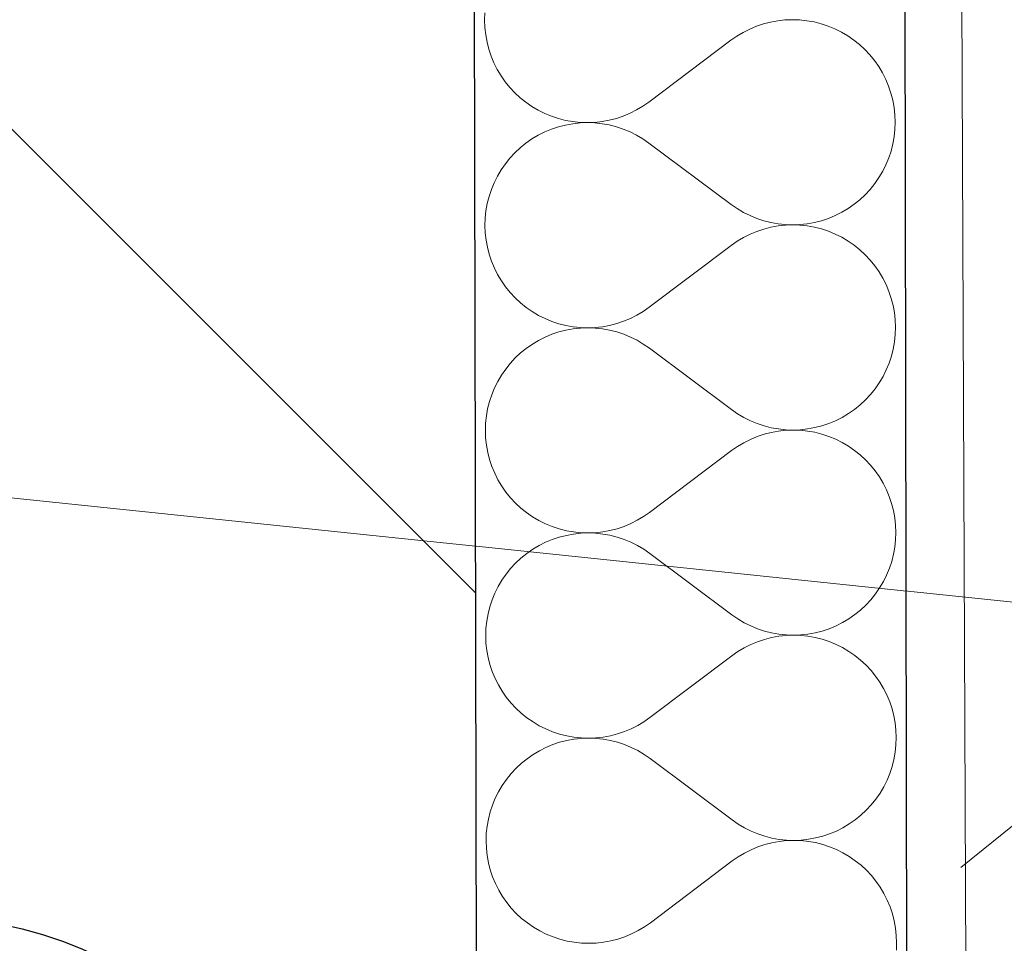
# Model space of a CAD drawing. Header units: millimetres. Extents: x -23738 to 4435, y -2716 to 20653.
# Tile 88 of 160: x -11302 to -10936, y 9923 to 10266. Entities that reach past the tile are written whole.
import ezdxf

# ---------------------------------------------------------------- set-up
doc = ezdxf.new("R2010")
doc.units = ezdxf.units.MM
doc.header["$MEASUREMENT"] = 0
doc.linetypes.add('Wipeout_Contour', pattern=[1000, 0, -1000])
for name, color, linetype in [('9._POHLED ZÁPADNÍ_2_Konstrukce - nosné', 7, 'Continuous'), ('9._POHLED ZÁPADNÍ_2_Kóty - SP', 7, 'Continuous'), ('9._POHLED ZÁPADNÍ_2_Nové_Konstrukce - nosné', 7, 'Continuous'), ('9._POHLED ZÁPADNÍ_2_Nové_Popis', 7, 'Continuous'), ('9._POHLED ZÁPADNÍ_2_Nové_Výplně - Povrchové', 7, 'Continuous'), ('9._POHLED ZÁPADNÍ_2_Nové_Výplně – Řezové', 7, 'Continuous'), ('9._POHLED ZÁPADNÍ_2_Nové_VÝTAH VAR 1', 7, 'Continuous'), ('9._POHLED ZÁPADNÍ_2_Výplně - Povrchové', 7, 'Continuous'), ('9._POHLED ZÁPADNÍ_2_VÝTAH VAR 1', 7, 'Continuous')]:
    doc.layers.add(name, color=color, linetype=linetype)

# ---------------------------------------------------------------- blocks, each defined once
blk = doc.blocks.new('*X21', base_point=(-24533.14, -6254.22))
at = {"layer": '9._POHLED ZÁPADNÍ_2_Nové_Výplně – Řezové', "color": 21, "linetype": 'Continuous', "lineweight": 20, "true_color": 0xffaaaa}
for p, q in [((-11129.02, 10268.72), (-11129.11, 10266)), ((-11129.11, 10266), (-11129.01, 10263.28)), ((-11028.16, 10263.77), (-11030.67, 10262.72)), ((-11025.58, 10264.63), (-11028.16, 10263.77)), ((-11022.95, 10265.31), (-11025.58, 10264.63)), ((-11020.27, 10265.8), (-11022.95, 10265.31)), ((-11017.57, 10266.1), (-11020.27, 10265.8)), ((-11014.85, 10266.2), (-11017.57, 10266.1)), ((-11012.13, 10266.11), (-11014.85, 10266.2)), ((-11009.42, 10265.83), (-11012.13, 10266.11)), ((-11006.75, 10265.35), (-11009.42, 10265.83)), ((-11004.11, 10264.69), (-11006.75, 10265.35)), ((-11001.52, 10263.83), (-11004.11, 10264.69)), ((-10999.01, 10262.8), (-11001.52, 10263.83)), ((-11129.01, 10263.28), (-11128.71, 10260.58)), ((-11128.71, 10260.58), (-11128.22, 10257.9)), ((-11035.44, 10260.1), (-11037.67, 10258.54)), ((-11033.1, 10261.5), (-11035.44, 10260.1)), ((-11030.67, 10262.72), (-11033.1, 10261.5)), ((-10996.57, 10261.58), (-10999.01, 10262.8)), ((-10994.23, 10260.2), (-10996.57, 10261.58)), ((-10991.99, 10258.65), (-10994.23, 10260.2)), ((-11128.22, 10257.9), (-11127.55, 10255.27)), ((-11037.67, 10258.54), (-11068.1, 10235.63)), ((-10989.87, 10256.95), (-10991.99, 10258.65)), ((-10987.88, 10255.1), (-10989.87, 10256.95)), ((-11127.55, 10255.27), (-11126.68, 10252.69)), ((-11126.68, 10252.69), (-11125.64, 10250.18)), ((-10986.02, 10253.12), (-10987.88, 10255.1)), ((-10984.31, 10251), (-10986.02, 10253.12)), ((-11125.64, 10250.18), (-11124.41, 10247.75)), ((-10982.75, 10248.77), (-10984.31, 10251)), ((-11124.41, 10247.75), (-11123.02, 10245.41)), ((-11123.02, 10245.41), (-11121.46, 10243.18)), ((-10981.36, 10246.43), (-10982.75, 10248.77)), ((-10980.13, 10244), (-10981.36, 10246.43)), ((-11121.46, 10243.18), (-11119.75, 10241.06)), ((-10979.09, 10241.49), (-10980.13, 10244)), ((-11119.75, 10241.06), (-11117.9, 10239.08)), ((-11117.9, 10239.08), (-11115.9, 10237.23)), ((-10978.22, 10238.91), (-10979.09, 10241.49)), ((-10977.55, 10236.28), (-10978.22, 10238.91)), ((-11115.9, 10237.23), (-11113.78, 10235.52)), ((-11113.78, 10235.52), (-11111.54, 10233.98)), ((-11070.33, 10234.08), (-11068.1, 10235.63)), ((-10977.06, 10233.6), (-10977.55, 10236.28)), ((-11111.54, 10233.98), (-11109.2, 10232.59)), ((-11109.2, 10232.59), (-11106.76, 10231.38)), ((-11106.76, 10231.38), (-11104.25, 10230.35)), ((-11077.61, 10230.41), (-11075.1, 10231.46)), ((-11075.1, 10231.46), (-11072.67, 10232.68)), ((-11072.67, 10232.68), (-11070.33, 10234.08)), ((-10976.76, 10230.89), (-10977.06, 10233.6)), ((-10976.66, 10228.18), (-10976.76, 10230.89)), ((-11104.25, 10230.35), (-11101.66, 10229.49)), ((-11101.66, 10229.49), (-11099.03, 10228.83)), ((-11099.02, 10227.09), (-11101.66, 10226.42)), ((-11099.03, 10228.83), (-11096.35, 10228.35)), ((-11096.35, 10227.58), (-11099.02, 10227.09)), ((-11096.35, 10228.35), (-11093.64, 10228.06)), ((-11093.64, 10227.87), (-11096.35, 10227.58)), ((-11093.64, 10228.06), (-11090.92, 10227.97)), ((-11090.92, 10227.97), (-11093.64, 10227.87)), ((-11090.92, 10227.97), (-11088.2, 10228.08)), ((-11088.2, 10227.88), (-11090.92, 10227.97)), ((-11088.2, 10228.08), (-11085.5, 10228.37)), ((-11085.5, 10227.59), (-11088.2, 10227.88)), ((-11085.5, 10228.37), (-11082.82, 10228.86)), ((-11082.82, 10227.11), (-11085.5, 10227.59)), ((-11082.82, 10228.86), (-11080.19, 10229.54)), ((-11080.18, 10226.44), (-11082.82, 10227.11)), ((-11080.19, 10229.54), (-11077.61, 10230.41)), ((-10976.75, 10225.46), (-10976.66, 10228.18)), ((-11106.75, 10224.51), (-11109.18, 10223.29)), ((-11104.24, 10225.55), (-11106.75, 10224.51)), ((-11101.66, 10226.42), (-11104.24, 10225.55)), ((-11077.6, 10225.59), (-11080.18, 10226.44)), ((-11075.09, 10224.55), (-11077.6, 10225.59)), ((-11072.65, 10223.33), (-11075.09, 10224.55)), ((-10977.04, 10222.75), (-10976.75, 10225.46)), ((-11113.75, 10220.34), (-11115.87, 10218.63)), ((-11111.52, 10221.9), (-11113.75, 10220.34)), ((-11109.18, 10223.29), (-11111.52, 10221.9)), ((-11070.31, 10221.94), (-11072.65, 10223.33)), ((-11068.08, 10220.4), (-11070.31, 10221.94)), ((-11037.56, 10197.59), (-11068.08, 10220.4)), ((-10978.19, 10217.44), (-10977.52, 10220.07)), ((-10977.52, 10220.07), (-10977.04, 10222.75)), ((-11117.86, 10216.78), (-11119.71, 10214.78)), ((-11115.87, 10218.63), (-11117.86, 10216.78)), ((-10979.04, 10214.85), (-10978.19, 10217.44)), ((-11121.41, 10212.66), (-11122.96, 10210.43)), ((-11119.71, 10214.78), (-11121.41, 10212.66)), ((-10980.08, 10212.34), (-10979.04, 10214.85)), ((-11122.96, 10210.43), (-11124.34, 10208.08)), ((-10982.68, 10207.56), (-10981.29, 10209.9)), ((-10981.29, 10209.9), (-10980.08, 10212.34)), ((-11125.56, 10205.65), (-11126.59, 10203.13)), ((-11124.34, 10208.08), (-11125.56, 10205.65)), ((-10985.93, 10203.2), (-10984.23, 10205.33)), ((-10984.23, 10205.33), (-10982.68, 10207.56)), ((-11126.59, 10203.13), (-11127.45, 10200.55)), ((-10987.78, 10201.21), (-10985.93, 10203.2)), ((-11128.12, 10197.91), (-11128.6, 10195.24)), ((-11127.45, 10200.55), (-11128.12, 10197.91)), ((-10991.88, 10197.64), (-10989.77, 10199.35)), ((-10989.77, 10199.35), (-10987.78, 10201.21)), ((-11128.6, 10195.24), (-11128.88, 10192.53)), ((-11037.56, 10197.59), (-11035.32, 10196.04)), ((-11035.32, 10196.04), (-11032.98, 10194.66)), ((-11032.98, 10194.66), (-11030.55, 10193.44)), ((-10998.89, 10193.48), (-10996.45, 10194.7)), ((-10996.45, 10194.7), (-10994.12, 10196.09)), ((-10994.12, 10196.09), (-10991.88, 10197.64)), ((-11128.88, 10192.53), (-11128.97, 10189.81)), ((-11030.55, 10193.44), (-11028.03, 10192.4)), ((-11028.03, 10192.4), (-11025.45, 10191.55)), ((-11025.45, 10191.55), (-11022.82, 10190.88)), ((-11022.82, 10190.88), (-11020.14, 10190.4)), ((-11009.29, 10190.41), (-11006.61, 10190.89)), ((-11006.61, 10190.89), (-11003.98, 10191.57)), ((-11003.98, 10191.57), (-11001.4, 10192.43)), ((-11001.4, 10192.43), (-10998.89, 10193.48)), ((-11128.97, 10189.81), (-11128.87, 10187.09)), ((-11128.87, 10187.09), (-11128.58, 10184.39)), ((-11028.03, 10187.58), (-11030.54, 10186.53)), ((-11025.45, 10188.44), (-11028.03, 10187.58)), ((-11022.81, 10189.12), (-11025.45, 10188.44)), ((-11020.14, 10189.61), (-11022.81, 10189.12)), ((-11020.14, 10190.4), (-11017.43, 10190.11)), ((-11017.43, 10189.91), (-11020.14, 10189.61)), ((-11017.43, 10190.11), (-11014.71, 10190.01)), ((-11014.71, 10190.01), (-11017.43, 10189.91)), ((-11014.71, 10190.01), (-11011.99, 10190.11)), ((-11011.99, 10189.92), (-11014.71, 10190.01)), ((-11011.99, 10190.11), (-11009.29, 10190.41)), ((-11009.29, 10189.64), (-11011.99, 10189.92)), ((-11006.61, 10189.16), (-11009.29, 10189.64)), ((-11003.97, 10188.5), (-11006.61, 10189.16)), ((-11001.39, 10187.64), (-11003.97, 10188.5)), ((-10998.87, 10186.61), (-11001.39, 10187.64)), ((-11128.58, 10184.39), (-11128.09, 10181.71)), ((-11035.3, 10183.91), (-11037.53, 10182.35)), ((-11032.97, 10185.31), (-11035.3, 10183.91)), ((-11030.54, 10186.53), (-11032.97, 10185.31)), ((-10996.44, 10185.39), (-10998.87, 10186.61)), ((-10994.1, 10184.01), (-10996.44, 10185.39)), ((-10991.86, 10182.46), (-10994.1, 10184.01)), ((-11128.09, 10181.71), (-11127.41, 10179.08)), ((-11037.53, 10182.35), (-11067.97, 10159.44)), ((-10989.74, 10180.76), (-10991.86, 10182.46)), ((-10987.74, 10178.91), (-10989.74, 10180.76)), ((-11127.41, 10179.08), (-11126.55, 10176.5)), ((-11126.55, 10176.5), (-11125.5, 10173.99)), ((-10985.88, 10176.92), (-10987.74, 10178.91)), ((-10984.17, 10174.81), (-10985.88, 10176.92)), ((-11125.5, 10173.99), (-11124.28, 10171.56)), ((-10982.62, 10172.58), (-10984.17, 10174.81)), ((-10981.22, 10170.24), (-10982.62, 10172.58)), ((-11124.28, 10171.56), (-11122.89, 10169.22)), ((-11122.89, 10169.22), (-11121.33, 10166.99)), ((-10980, 10167.81), (-10981.22, 10170.24)), ((-11121.33, 10166.99), (-11119.62, 10164.87)), ((-11119.62, 10164.87), (-11117.76, 10162.88)), ((-10978.95, 10165.3), (-10980, 10167.81)), ((-10978.09, 10162.72), (-10978.95, 10165.3)), ((-11117.76, 10162.88), (-11115.77, 10161.04)), ((-10977.41, 10160.09), (-10978.09, 10162.72)), ((-11115.77, 10161.04), (-11113.64, 10159.33)), ((-11113.64, 10159.33), (-11111.41, 10157.79)), ((-11111.41, 10157.79), (-11109.06, 10156.4)), ((-11072.53, 10156.49), (-11070.2, 10157.89)), ((-11070.2, 10157.89), (-11067.97, 10159.44)), ((-10976.92, 10157.41), (-10977.41, 10160.09)), ((-11109.06, 10156.4), (-11106.63, 10155.19)), ((-11106.63, 10155.19), (-11104.11, 10154.16)), ((-11104.11, 10154.16), (-11101.53, 10153.3)), ((-11080.05, 10153.35), (-11077.48, 10154.22)), ((-11077.48, 10154.22), (-11074.96, 10155.27)), ((-11074.96, 10155.27), (-11072.53, 10156.49)), ((-10976.63, 10154.7), (-10976.92, 10157.41)), ((-10976.53, 10151.99), (-10976.63, 10154.7)), ((-11101.53, 10153.3), (-11098.89, 10152.64)), ((-11098.89, 10150.9), (-11101.52, 10150.23)), ((-11098.89, 10152.64), (-11096.21, 10152.16)), ((-11096.21, 10151.39), (-11098.89, 10150.9)), ((-11096.21, 10152.16), (-11093.51, 10151.87)), ((-11093.51, 10151.68), (-11096.21, 10151.39)), ((-11093.51, 10151.87), (-11090.79, 10151.78)), ((-11090.79, 10151.78), (-11093.51, 10151.68)), ((-11090.79, 10151.78), (-11088.07, 10151.89)), ((-11088.07, 10151.69), (-11090.79, 10151.78)), ((-11088.07, 10151.89), (-11085.36, 10152.18)), ((-11085.36, 10151.4), (-11088.07, 10151.69)), ((-11085.36, 10152.18), (-11082.69, 10152.67)), ((-11082.69, 10150.92), (-11085.36, 10151.4)), ((-11082.69, 10152.67), (-11080.05, 10153.35)), ((-11080.05, 10150.25), (-11082.69, 10150.92)), ((-11077.47, 10149.39), (-11080.05, 10150.25)), ((-10976.62, 10149.27), (-10976.53, 10151.99)), ((-11109.05, 10147.1), (-11111.38, 10145.71)), ((-11106.61, 10148.32), (-11109.05, 10147.1)), ((-11104.1, 10149.36), (-11106.61, 10148.32)), ((-11101.52, 10150.23), (-11104.1, 10149.36)), ((-11074.95, 10148.36), (-11077.47, 10149.39)), ((-11072.52, 10147.14), (-11074.95, 10148.36)), ((-11070.18, 10145.75), (-11072.52, 10147.14)), ((-10976.9, 10146.56), (-10976.62, 10149.27)), ((-11113.62, 10144.15), (-11115.73, 10142.44)), ((-11111.38, 10145.71), (-11113.62, 10144.15)), ((-11067.94, 10144.2), (-11070.18, 10145.75)), ((-11037.42, 10121.4), (-11067.94, 10144.2)), ((-10978.05, 10141.25), (-10977.38, 10143.88)), ((-10977.38, 10143.88), (-10976.9, 10146.56)), ((-11117.72, 10140.59), (-11119.57, 10138.59)), ((-11115.73, 10142.44), (-11117.72, 10140.59)), ((-10978.91, 10138.66), (-10978.05, 10141.25)), ((-11121.28, 10136.47), (-11122.82, 10134.23)), ((-11119.57, 10138.59), (-11121.28, 10136.47)), ((-10981.16, 10133.71), (-10979.94, 10136.15)), ((-10979.94, 10136.15), (-10978.91, 10138.66)), ((-11122.82, 10134.23), (-11124.21, 10131.89)), ((-10982.54, 10131.37), (-10981.16, 10133.71)), ((-11125.42, 10129.46), (-11126.46, 10126.94)), ((-11124.21, 10131.89), (-11125.42, 10129.46)), ((-10985.79, 10127.01), (-10984.09, 10129.13)), ((-10984.09, 10129.13), (-10982.54, 10131.37)), ((-11126.46, 10126.94), (-11127.31, 10124.36)), ((-10989.63, 10123.16), (-10987.65, 10125.02)), ((-10987.65, 10125.02), (-10985.79, 10127.01)), ((-11127.98, 10121.72), (-11128.46, 10119.05)), ((-11127.31, 10124.36), (-11127.98, 10121.72)), ((-11037.42, 10121.4), (-11035.19, 10119.85)), ((-10993.98, 10119.9), (-10991.75, 10121.45)), ((-10991.75, 10121.45), (-10989.63, 10123.16)), ((-11128.46, 10119.05), (-11128.75, 10116.34)), ((-11035.19, 10119.85), (-11032.85, 10118.47)), ((-11032.85, 10118.47), (-11030.41, 10117.25)), ((-10998.75, 10117.29), (-10996.32, 10118.51)), ((-10996.32, 10118.51), (-10993.98, 10119.9)), ((-11128.75, 10116.34), (-11128.84, 10113.62)), ((-11030.41, 10117.25), (-11027.9, 10116.21)), ((-11027.9, 10116.21), (-11025.32, 10115.36)), ((-11025.32, 10115.36), (-11022.68, 10114.69)), ((-11022.68, 10114.69), (-11020, 10114.21)), ((-11020, 10114.21), (-11017.3, 10113.92)), ((-11017.3, 10113.72), (-11020, 10113.42)), ((-11017.3, 10113.92), (-11014.58, 10113.82)), ((-11014.58, 10113.82), (-11017.3, 10113.72)), ((-11014.58, 10113.82), (-11011.86, 10113.92)), ((-11011.86, 10113.73), (-11014.58, 10113.82)), ((-11011.86, 10113.92), (-11009.16, 10114.22)), ((-11009.15, 10113.45), (-11011.86, 10113.73)), ((-11009.16, 10114.22), (-11006.48, 10114.7)), ((-11006.48, 10114.7), (-11003.84, 10115.38)), ((-11003.84, 10115.38), (-11001.26, 10116.24)), ((-11001.26, 10116.24), (-10998.75, 10117.29)), ((-11128.84, 10113.62), (-11128.74, 10110.9)), ((-11128.74, 10110.9), (-11128.44, 10108.2)), ((-11030.4, 10110.34), (-11032.83, 10109.12)), ((-11027.89, 10111.39), (-11030.4, 10110.34)), ((-11025.31, 10112.25), (-11027.89, 10111.39)), ((-11022.68, 10112.93), (-11025.31, 10112.25)), ((-11020, 10113.42), (-11022.68, 10112.93)), ((-11006.48, 10112.97), (-11009.15, 10113.45)), ((-11003.84, 10112.3), (-11006.48, 10112.97)), ((-11001.25, 10111.45), (-11003.84, 10112.3)), ((-10998.74, 10110.42), (-11001.25, 10111.45)), ((-10996.3, 10109.2), (-10998.74, 10110.42)), ((-11128.44, 10108.2), (-11127.95, 10105.52)), ((-11035.17, 10107.72), (-11037.4, 10106.16)), ((-11032.83, 10109.12), (-11035.17, 10107.72)), ((-10993.96, 10107.82), (-10996.3, 10109.2)), ((-10991.72, 10106.27), (-10993.96, 10107.82)), ((-11127.95, 10105.52), (-11127.28, 10102.89)), ((-11127.28, 10102.89), (-11126.41, 10100.31)), ((-11037.4, 10106.16), (-11067.83, 10083.25)), ((-10989.6, 10104.57), (-10991.72, 10106.27)), ((-10987.61, 10102.72), (-10989.6, 10104.57)), ((-10985.75, 10100.73), (-10987.61, 10102.72)), ((-11126.41, 10100.31), (-11125.37, 10097.8)), ((-10984.04, 10098.62), (-10985.75, 10100.73)), ((-11125.37, 10097.8), (-11124.14, 10095.37)), ((-10982.48, 10096.39), (-10984.04, 10098.62)), ((-10981.09, 10094.05), (-10982.48, 10096.39)), ((-11124.14, 10095.37), (-11122.75, 10093.03)), ((-11122.75, 10093.03), (-11121.19, 10090.8)), ((-10979.86, 10091.62), (-10981.09, 10094.05)), ((-11121.19, 10090.8), (-11119.48, 10088.68)), ((-11119.48, 10088.68), (-11117.63, 10086.69)), ((-10978.82, 10089.11), (-10979.86, 10091.62)), ((-10977.95, 10086.53), (-10978.82, 10089.11)), ((-11117.63, 10086.69), (-11115.63, 10084.84)), ((-11115.63, 10084.84), (-11113.51, 10083.14)), ((-10977.28, 10083.9), (-10977.95, 10086.53)), ((-11113.51, 10083.14), (-11111.27, 10081.6)), ((-11111.27, 10081.6), (-11108.93, 10080.21)), ((-11072.4, 10080.3), (-11070.06, 10081.7)), ((-11070.06, 10081.7), (-11067.83, 10083.25)), ((-10976.79, 10081.22), (-10977.28, 10083.9)), ((-10976.49, 10078.51), (-10976.79, 10081.22)), ((-11108.93, 10080.21), (-11106.49, 10079)), ((-11106.49, 10079), (-11103.98, 10077.96)), ((-11103.98, 10077.96), (-11101.39, 10077.11)), ((-11101.39, 10077.11), (-11098.76, 10076.44)), ((-11082.55, 10076.48), (-11079.92, 10077.16)), ((-11079.92, 10077.16), (-11077.34, 10078.03)), ((-11077.34, 10078.03), (-11074.83, 10079.08)), ((-11074.83, 10079.08), (-11072.4, 10080.3)), ((-10976.39, 10075.8), (-10976.49, 10078.51)), ((-11101.39, 10074.04), (-11103.97, 10073.17)), ((-11098.75, 10074.71), (-11101.39, 10074.04)), ((-11098.76, 10076.44), (-11096.08, 10075.97)), ((-11096.08, 10075.2), (-11098.75, 10074.71)), ((-11096.08, 10075.97), (-11093.37, 10075.68)), ((-11093.37, 10075.49), (-11096.08, 10075.2)), ((-11093.37, 10075.68), (-11090.65, 10075.59)), ((-11090.65, 10075.59), (-11093.37, 10075.49)), ((-11090.65, 10075.59), (-11087.93, 10075.7)), ((-11087.93, 10075.5), (-11090.65, 10075.59)), ((-11087.93, 10075.7), (-11085.23, 10075.99)), ((-11085.23, 10075.21), (-11087.93, 10075.5)), ((-11085.23, 10075.99), (-11082.55, 10076.48)), ((-11082.55, 10074.73), (-11085.23, 10075.21)), ((-11079.91, 10074.06), (-11082.55, 10074.73)), ((-11077.33, 10073.2), (-11079.91, 10074.06)), ((-10976.48, 10073.08), (-10976.39, 10075.8)), ((-11108.91, 10070.91), (-11111.25, 10069.52)), ((-11106.48, 10072.13), (-11108.91, 10070.91)), ((-11103.97, 10073.17), (-11106.48, 10072.13)), ((-11074.82, 10072.17), (-11077.33, 10073.2)), ((-11072.38, 10070.95), (-11074.82, 10072.17)), ((-11070.04, 10069.56), (-11072.38, 10070.95)), ((-10977.25, 10067.69), (-10976.77, 10070.37)), ((-10976.77, 10070.37), (-10976.48, 10073.08)), ((-11115.6, 10066.25), (-11117.59, 10064.4)), ((-11113.48, 10067.96), (-11115.6, 10066.25)), ((-11111.25, 10069.52), (-11113.48, 10067.96)), ((-11067.81, 10068.01), (-11070.04, 10069.56)), ((-11037.29, 10045.21), (-11067.81, 10068.01)), ((-10977.92, 10065.06), (-10977.25, 10067.69)), ((-11117.59, 10064.4), (-11119.44, 10062.4)), ((-10978.77, 10062.47), (-10977.92, 10065.06)), ((-11121.14, 10060.28), (-11122.69, 10058.04)), ((-11119.44, 10062.4), (-11121.14, 10060.28)), ((-10981.02, 10057.52), (-10979.81, 10059.96)), ((-10979.81, 10059.96), (-10978.77, 10062.47)), ((-11124.07, 10055.7), (-11125.29, 10053.27)), ((-11122.69, 10058.04), (-11124.07, 10055.7)), ((-10983.96, 10052.94), (-10982.41, 10055.18)), ((-10982.41, 10055.18), (-10981.02, 10057.52)), ((-11125.29, 10053.27), (-11126.32, 10050.75)), ((-10985.66, 10050.82), (-10983.96, 10052.94)), ((-11127.18, 10048.17), (-11127.85, 10045.53)), ((-11126.32, 10050.75), (-11127.18, 10048.17)), ((-10989.5, 10046.97), (-10987.51, 10048.83)), ((-10987.51, 10048.83), (-10985.66, 10050.82)), ((-11127.85, 10045.53), (-11128.33, 10042.85)), ((-11037.29, 10045.21), (-11035.05, 10043.66)), ((-10993.85, 10043.71), (-10991.61, 10045.26)), ((-10991.61, 10045.26), (-10989.5, 10046.97)), ((-11128.33, 10042.85), (-11128.61, 10040.15)), ((-11035.05, 10043.66), (-11032.71, 10042.28)), ((-11032.71, 10042.28), (-11030.28, 10041.06)), ((-11030.28, 10041.06), (-11027.76, 10040.02)), ((-11001.13, 10040.05), (-10998.62, 10041.1)), ((-10998.62, 10041.1), (-10996.18, 10042.32)), ((-10996.18, 10042.32), (-10993.85, 10043.71)), ((-11128.61, 10040.15), (-11128.7, 10037.43)), ((-11128.7, 10037.43), (-11128.6, 10034.71)), ((-11027.76, 10040.02), (-11025.18, 10039.17)), ((-11025.18, 10039.17), (-11022.55, 10038.5)), ((-11022.55, 10038.5), (-11019.87, 10038.01)), ((-11019.87, 10037.23), (-11022.54, 10036.74)), ((-11019.87, 10038.01), (-11017.16, 10037.73)), ((-11017.16, 10037.53), (-11019.87, 10037.23)), ((-11017.16, 10037.73), (-11014.44, 10037.63)), ((-11014.44, 10037.63), (-11017.16, 10037.53)), ((-11014.44, 10037.63), (-11011.72, 10037.73)), ((-11011.72, 10037.54), (-11014.44, 10037.63)), ((-11011.72, 10037.73), (-11009.02, 10038.03)), ((-11009.02, 10037.26), (-11011.72, 10037.54)), ((-11009.02, 10038.03), (-11006.34, 10038.51)), ((-11006.34, 10036.78), (-11009.02, 10037.26)), ((-11006.34, 10038.51), (-11003.71, 10039.19)), ((-11003.71, 10039.19), (-11001.13, 10040.05)), ((-11128.6, 10034.71), (-11128.31, 10032.01)), ((-11030.27, 10034.15), (-11032.7, 10032.93)), ((-11027.76, 10035.2), (-11030.27, 10034.15)), ((-11025.18, 10036.06), (-11027.76, 10035.2)), ((-11022.54, 10036.74), (-11025.18, 10036.06)), ((-11003.7, 10036.11), (-11006.34, 10036.78)), ((-11001.12, 10035.26), (-11003.7, 10036.11)), ((-10998.6, 10034.23), (-11001.12, 10035.26)), ((-10996.17, 10033.01), (-10998.6, 10034.23)), ((-11128.31, 10032.01), (-11127.82, 10029.33)), ((-11037.26, 10029.97), (-11067.7, 10007.06)), ((-11035.03, 10031.53), (-11037.26, 10029.97)), ((-11032.7, 10032.93), (-11035.03, 10031.53)), ((-10993.83, 10031.63), (-10996.17, 10033.01)), ((-10991.59, 10030.08), (-10993.83, 10031.63)), ((-10989.47, 10028.38), (-10991.59, 10030.08)), ((-11127.82, 10029.33), (-11127.14, 10026.7)), ((-11127.14, 10026.7), (-11126.28, 10024.12)), ((-10987.47, 10026.53), (-10989.47, 10028.38)), ((-10985.61, 10024.54), (-10987.47, 10026.53)), ((-11126.28, 10024.12), (-11125.23, 10021.61)), ((-10983.9, 10022.43), (-10985.61, 10024.54)), ((-10982.35, 10020.2), (-10983.9, 10022.43)), ((-11125.23, 10021.61), (-11124.01, 10019.17)), ((-11124.01, 10019.17), (-11122.62, 10016.84)), ((-10980.95, 10017.86), (-10982.35, 10020.2)), ((-11122.62, 10016.84), (-11121.06, 10014.61)), ((-10979.73, 10015.43), (-10980.95, 10017.86)), ((-10978.68, 10012.92), (-10979.73, 10015.43)), ((-11121.06, 10014.61), (-11119.35, 10012.49)), ((-11119.35, 10012.49), (-11117.49, 10010.5)), ((-10977.82, 10010.34), (-10978.68, 10012.92)), ((-11117.49, 10010.5), (-11115.5, 10008.65)), ((-11115.5, 10008.65), (-11113.37, 10006.95)), ((-10977.14, 10007.7), (-10977.82, 10010.34)), ((-10976.65, 10005.03), (-10977.14, 10007.7)), ((-11113.37, 10006.95), (-11111.14, 10005.41)), ((-11111.14, 10005.41), (-11108.79, 10004.02)), ((-11108.79, 10004.02), (-11106.36, 10002.81)), ((-11074.69, 10002.89), (-11072.26, 10004.11)), ((-11072.26, 10004.11), (-11069.93, 10005.5)), ((-11069.93, 10005.5), (-11067.7, 10007.06)), ((-10976.36, 10002.32), (-10976.65, 10005.03)), ((-11106.36, 10002.81), (-11103.84, 10001.77)), ((-11103.84, 10001.77), (-11101.26, 10000.92)), ((-11101.26, 10000.92), (-11098.62, 10000.25)), ((-11082.42, 10000.29), (-11079.78, 10000.97)), ((-11079.78, 10000.97), (-11077.21, 10001.84)), ((-11077.21, 10001.84), (-11074.69, 10002.89)), ((-10976.26, 9999.61), (-10976.36, 10002.32)), ((-11103.83, 9996.98), (-11106.34, 9995.94)), ((-11101.25, 9997.85), (-11103.83, 9996.98)), ((-11098.62, 9998.52), (-11101.25, 9997.85)), ((-11098.62, 10000.25), (-11095.94, 9999.78)), ((-11095.94, 9999.01), (-11098.62, 9998.52)), ((-11095.94, 9999.78), (-11093.24, 9999.49)), ((-11093.24, 9999.3), (-11095.94, 9999.01)), ((-11093.24, 9999.49), (-11090.52, 9999.4)), ((-11090.52, 9999.4), (-11093.24, 9999.3)), ((-11090.52, 9999.4), (-11087.8, 9999.51)), ((-11087.8, 9999.31), (-11090.52, 9999.4)), ((-11087.8, 9999.51), (-11085.09, 9999.8)), ((-11085.09, 9999.02), (-11087.8, 9999.31)), ((-11085.09, 9999.8), (-11082.42, 10000.29)), ((-11082.42, 9998.54), (-11085.09, 9999.02)), ((-11079.78, 9997.87), (-11082.42, 9998.54)), ((-11077.2, 9997.01), (-11079.78, 9997.87)), ((-11074.68, 9995.98), (-11077.2, 9997.01)), ((-10976.63, 9994.18), (-10976.35, 9996.89)), ((-10976.35, 9996.89), (-10976.26, 9999.61)), ((-11111.11, 9993.33), (-11113.35, 9991.77)), ((-11108.78, 9994.72), (-11111.11, 9993.33)), ((-11106.34, 9995.94), (-11108.78, 9994.72)), ((-11072.25, 9994.76), (-11074.68, 9995.98)), ((-11069.91, 9993.37), (-11072.25, 9994.76)), ((-11067.67, 9991.82), (-11069.91, 9993.37)), ((-10977.11, 9991.5), (-10976.63, 9994.18)), ((-11115.46, 9990.06), (-11117.45, 9988.21)), ((-11113.35, 9991.77), (-11115.46, 9990.06)), ((-11037.15, 9969.02), (-11067.67, 9991.82)), ((-10977.78, 9988.87), (-10977.11, 9991.5)), ((-11119.3, 9986.21), (-11121.01, 9984.09)), ((-11117.45, 9988.21), (-11119.3, 9986.21)), ((-10979.67, 9983.77), (-10978.64, 9986.28)), ((-10978.64, 9986.28), (-10977.78, 9988.87)), ((-11121.01, 9984.09), (-11122.55, 9981.85)), ((-10980.89, 9981.33), (-10979.67, 9983.77)), ((-11123.94, 9979.51), (-11125.15, 9977.08)), ((-11122.55, 9981.85), (-11123.94, 9979.51)), ((-10983.82, 9976.75), (-10982.27, 9978.99)), ((-10982.27, 9978.99), (-10980.89, 9981.33)), ((-11125.15, 9977.08), (-11126.19, 9974.56)), ((-10985.52, 9974.63), (-10983.82, 9976.75)), ((-11127.04, 9971.98), (-11127.71, 9969.34)), ((-11126.19, 9974.56), (-11127.04, 9971.98)), ((-10989.36, 9970.78), (-10987.37, 9972.64)), ((-10987.37, 9972.64), (-10985.52, 9974.63)), ((-11127.71, 9969.34), (-11128.19, 9966.66)), ((-11037.15, 9969.02), (-11034.92, 9967.47)), ((-11034.92, 9967.47), (-11032.58, 9966.09)), ((-10996.05, 9966.13), (-10993.71, 9967.52)), ((-10993.71, 9967.52), (-10991.48, 9969.07)), ((-10991.48, 9969.07), (-10989.36, 9970.78)), ((-11128.48, 9963.96), (-11128.57, 9961.24)), ((-11128.19, 9966.66), (-11128.48, 9963.96)), ((-11032.58, 9966.09), (-11030.14, 9964.87)), ((-11030.14, 9964.87), (-11027.63, 9963.83)), ((-11027.63, 9963.83), (-11025.05, 9962.97)), ((-11003.57, 9963), (-11000.99, 9963.86)), ((-11000.99, 9963.86), (-10998.48, 9964.91)), ((-10998.48, 9964.91), (-10996.05, 9966.13)), ((-11128.57, 9961.24), (-11128.47, 9958.52)), ((-11025.05, 9962.97), (-11022.41, 9962.3)), ((-11022.41, 9960.55), (-11025.04, 9959.87)), ((-11022.41, 9962.3), (-11019.73, 9961.82)), ((-11019.73, 9961.04), (-11022.41, 9960.55)), ((-11019.73, 9961.82), (-11017.03, 9961.54)), ((-11017.03, 9961.34), (-11019.73, 9961.04)), ((-11017.03, 9961.54), (-11014.31, 9961.44)), ((-11014.31, 9961.44), (-11017.03, 9961.34)), ((-11014.31, 9961.44), (-11011.59, 9961.54)), ((-11011.59, 9961.35), (-11014.31, 9961.44)), ((-11011.59, 9961.54), (-11008.89, 9961.84)), ((-11008.88, 9961.07), (-11011.59, 9961.35)), ((-11008.89, 9961.84), (-11006.21, 9962.32)), ((-11006.21, 9960.59), (-11008.88, 9961.07)), ((-11006.21, 9962.32), (-11003.57, 9963)), ((-11003.57, 9959.92), (-11006.21, 9960.59)), ((-11128.47, 9958.52), (-11128.17, 9955.82)), ((-11032.56, 9956.73), (-11034.9, 9955.34)), ((-11030.13, 9957.96), (-11032.56, 9956.73)), ((-11027.62, 9959.01), (-11030.13, 9957.96)), ((-11025.04, 9959.87), (-11027.62, 9959.01)), ((-11000.98, 9959.07), (-11003.57, 9959.92)), ((-10998.47, 9958.04), (-11000.98, 9959.07)), ((-10996.03, 9956.82), (-10998.47, 9958.04)), ((-10993.69, 9955.44), (-10996.03, 9956.82)), ((-11128.17, 9955.82), (-11127.68, 9953.14)), ((-11127.68, 9953.14), (-11127.01, 9950.51)), ((-11037.13, 9953.78), (-11067.56, 9930.87)), ((-11034.9, 9955.34), (-11037.13, 9953.78)), ((-10991.45, 9953.89), (-10993.69, 9955.44)), ((-10989.33, 9952.19), (-10991.45, 9953.89)), ((-11127.01, 9950.51), (-11126.14, 9947.93)), ((-10987.34, 9950.34), (-10989.33, 9952.19)), ((-10985.48, 9948.35), (-10987.34, 9950.34)), ((-11126.14, 9947.93), (-11125.1, 9945.41)), ((-10983.77, 9946.24), (-10985.48, 9948.35)), ((-10982.21, 9944.01), (-10983.77, 9946.24)), ((-11125.1, 9945.41), (-11123.87, 9942.98)), ((-11123.87, 9942.98), (-11122.48, 9940.65)), ((-10980.82, 9941.67), (-10982.21, 9944.01)), ((-11122.48, 9940.65), (-11120.92, 9938.42)), ((-11120.92, 9938.42), (-11119.21, 9936.3)), ((-10979.59, 9939.24), (-10980.82, 9941.67)), ((-10978.55, 9936.73), (-10979.59, 9939.24)), ((-11119.21, 9936.3), (-11117.36, 9934.31)), ((-10977.68, 9934.15), (-10978.55, 9936.73)), ((-11117.36, 9934.31), (-11115.36, 9932.46)), ((-11115.36, 9932.46), (-11113.24, 9930.76)), ((-11069.79, 9929.31), (-11067.56, 9930.87)), ((-10977.01, 9931.51), (-10977.68, 9934.15)), ((-10976.52, 9928.84), (-10977.01, 9931.51)), ((-11113.24, 9930.76), (-11111, 9929.21)), ((-11111, 9929.21), (-11108.66, 9927.83)), ((-11108.66, 9927.83), (-11106.22, 9926.62)), ((-11074.56, 9926.7), (-11072.13, 9927.92)), ((-11072.13, 9927.92), (-11069.79, 9929.31)), ((-10976.22, 9926.13), (-10976.52, 9928.84)), ((-11106.22, 9926.62), (-11103.71, 9925.58)), ((-11103.71, 9925.58), (-11101.12, 9924.73)), ((-11101.12, 9924.73), (-11098.49, 9924.06)), ((-11098.49, 9924.06), (-11095.81, 9923.59)), ((-11095.81, 9923.59), (-11093.1, 9923.3)), ((-11087.66, 9923.32), (-11084.96, 9923.61)), ((-11084.96, 9923.61), (-11082.28, 9924.1)), ((-11082.28, 9924.1), (-11079.65, 9924.78)), ((-11079.65, 9924.78), (-11077.07, 9925.65)), ((-11077.07, 9925.65), (-11074.56, 9926.7)), ((-10976.12, 9923.41), (-10976.22, 9926.13)), ((-11093.1, 9923.3), (-11090.38, 9923.21)), ((-11090.38, 9923.21), (-11087.66, 9923.32)), ((-10976.21, 9920.7), (-10976.12, 9923.41))]:
    blk.add_line(p, q, dxfattribs=at)

msp = doc.modelspace()

# ---------------------------------------------------------------- linework, layer by layer
at = {"layer": '9._POHLED ZÁPADNÍ_2_Nové_VÝTAH VAR 1', "color": 1, "linetype": 'Continuous', "lineweight": 25}
msp.add_line((-11131.41, 9414.66), (-11131.41, 11544.66), dxfattribs=at)

# ---------------------------------------------------------------- next in the draw order: wipeouts: each hides what was drawn before it
at = {"color": 254, "linetype": 'Wipeout_Contour', "lineweight": 0, "ltscale": 72283.801497}
msp.add_wipeout([(-11148.1, 18830.25), (-11130.82, 9083.32), (-10970.82, 9083.6), (-10988.08, 18817.53)], dxfattribs=at).dxf.layer = '9._POHLED ZÁPADNÍ_2_Nové_Výplně - Povrchové'

# ---------------------------------------------------------------- next in the draw order: linework, layer by layer
at = {"layer": '9._POHLED ZÁPADNÍ_2_Nové_Konstrukce - nosné', "color": 1, "linetype": 'Continuous', "lineweight": 25, "flags": 128}
for points in [[(-11148.1, 18830.25), (-11130.82, 9083.32)], [(-10970.82, 9083.6), (-10988.08, 18817.53)]]:
    msp.add_lwpolyline(points, dxfattribs=at)

# ---------------------------------------------------------------- next in the draw order: wipeouts: each hides what was drawn before it
at = {"color": 254, "linetype": 'Wipeout_Contour', "lineweight": 0, "ltscale": 74181.028328}
msp.add_wipeout([(-20313.53, 10008.83), (-11130.91, 9082.41), (-11114.85, 9241.6), (-20310.73, 10169.36)], dxfattribs=at).dxf.layer = '9._POHLED ZÁPADNÍ_2_Nové_Výplně – Řezové'
at = {"color": 254, "linetype": 'Wipeout_Contour', "lineweight": 0, "ltscale": 70593.958106}
msp.add_wipeout([(-10986.72, 18366), (-10946.64, 9038.96), (-10496.64, 9040.89), (-10536.56, 18330.21)], dxfattribs=at).dxf.layer = '9._POHLED ZÁPADNÍ_2_Výplně - Povrchové'

# ---------------------------------------------------------------- next in the draw order: linework, layer by layer
at = {"layer": '9._POHLED ZÁPADNÍ_2_Konstrukce - nosné', "color": 251, "linetype": 'Continuous', "lineweight": 20, "true_color": 0x6a6a6a, "flags": 128}
msp.add_lwpolyline([(-10988.66, 18817.58), (-10946.75, 9064.83)], dxfattribs=at)
at = {"layer": '9._POHLED ZÁPADNÍ_2_Kóty - SP', "color": 154, "linetype": 'Continuous', "lineweight": 13}
msp.add_line((-10952.21, 9951.37), (-10732.58, 10129.59), dxfattribs=at)
at = {"layer": '9._POHLED ZÁPADNÍ_2_Nové_Popis', "color": 1, "linetype": 'Continuous', "lineweight": 25}
msp.add_circle((-11340.45, 9775.01), 158.58, dxfattribs=at)

# ---------------------------------------------------------------- next in the draw order: wipeouts: each hides what was drawn before it
at = {"color": 254, "linetype": 'Wipeout_Contour', "lineweight": 0, "ltscale": 72283.801497}
msp.add_wipeout([(-11148.1, 18830.25), (-11130.82, 9083.32), (-10970.82, 9083.6), (-10988.08, 18817.53)], dxfattribs=at).dxf.layer = '9._POHLED ZÁPADNÍ_2_Nové_Výplně – Řezové'

# ---------------------------------------------------------------- next in the draw order: linework, layer by layer
at = {"layer": '9._POHLED ZÁPADNÍ_2_Kóty - SP', "color": 154, "linetype": 'Continuous', "lineweight": 13}
msp.add_line((-20209.13, 11015.42), (-10842.4, 10040.48), dxfattribs=at)
at = {"layer": '9._POHLED ZÁPADNÍ_2_Nové_Konstrukce - nosné', "color": 1, "linetype": 'Continuous', "lineweight": 25, "flags": 128}
for points in [[(-11148.1, 18830.25), (-11130.82, 9083.32)], [(-10970.82, 9083.6), (-10988.08, 18817.53)]]:
    msp.add_lwpolyline(points, dxfattribs=at)
at = {"layer": '9._POHLED ZÁPADNÍ_2_Nové_Popis', "color": 1, "linetype": 'Continuous', "lineweight": 25}
msp.add_line((-11334.17, 10255.02), (-11132.54, 10053.39), dxfattribs=at)

# ---------------------------------------------------------------- next in the draw order: block references
at = {"layer": '9._POHLED ZÁPADNÍ_2_VÝTAH VAR 1', "color": 9, "linetype": 'Continuous', "lineweight": 13}
msp.add_blockref('*X21', (-24533.14, -6254.22), dxfattribs=at)

doc.saveas('drawing.dxf')
